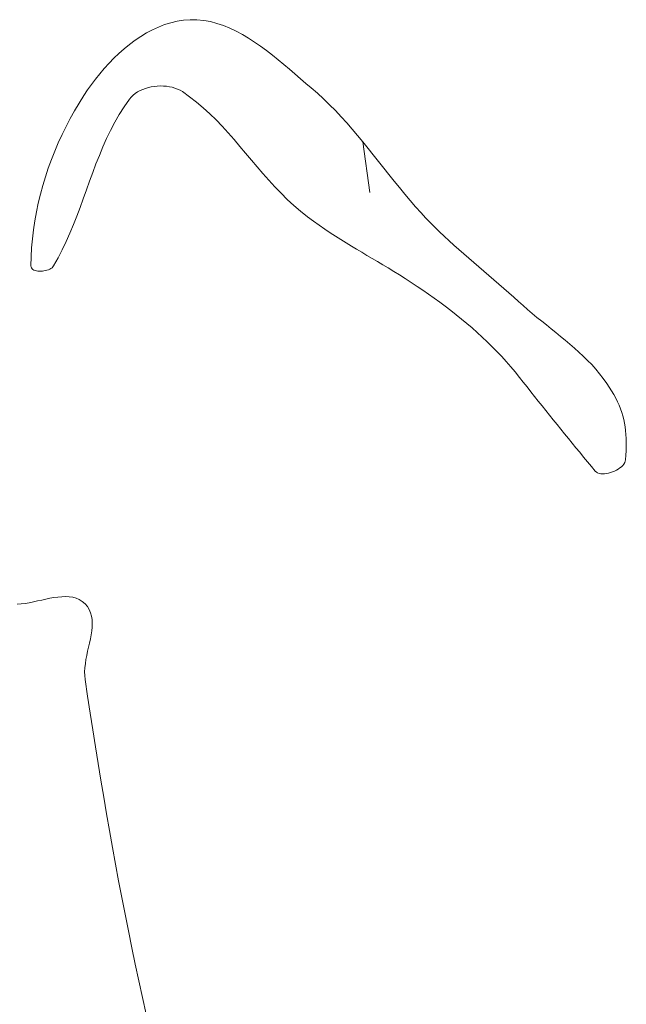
# Model space of a CAD drawing. Header units: inches. Extents: x -12 to 23, y -13.2 to 21.7.
# Tile 49 of 75: x 10.1 to 12.8, y 3.9 to 8.3. Entities that reach past the tile are written whole.
import ezdxf

# ---------------------------------------------------------------- set-up
doc = ezdxf.new("R2010")
doc.units = ezdxf.units.IN
doc.header["$MEASUREMENT"] = 0
doc.layers.get('0').update_dxf_attribs({"lineweight": 0})

msp = doc.modelspace()

# ---------------------------------------------------------------- linework, layer by layer
at = {"color": 30, "linetype": 'Continuous', "lineweight": 0, "true_color": 0xff7e00}
msp.add_line((11.6111, 7.7811), (11.643, 7.5559), dxfattribs=at)
at = {"color": 7, "linetype": 'Continuous', "lineweight": 0, "flags": 128}
msp.add_lwpolyline([(12.7835, 6.3627), (12.7851, 6.383), (12.7861, 6.4027), (12.7867, 6.4216), (12.7867, 6.4401), (12.7863, 6.458), (12.7852, 6.4755), (12.7836, 6.4926), (12.7814, 6.5093), (12.7786, 6.5257), (12.7751, 6.5419), (12.7709, 6.558), (12.7661, 6.5739), (12.7605, 6.5897), (12.7542, 6.6056), (12.7471, 6.6215), (12.7393, 6.6374), (12.7306, 6.6536), (12.7211, 6.6699), (12.7108, 6.6866), (12.6995, 6.7035), (12.6839, 6.7255), (12.6674, 6.7467), (12.6502, 6.7671), (12.6323, 6.787), (12.6139, 6.8063), (12.5948, 6.825), (12.5753, 6.8433), (12.5554, 6.8613), (12.5351, 6.8788), (12.5145, 6.8962), (12.4936, 6.9133), (12.4726, 6.9303), (12.4515, 6.9472), (12.4304, 6.9641), (12.4092, 6.981), (12.3882, 6.998), (12.3672, 7.0153), (12.3465, 7.0327), (12.3261, 7.0505), (12.306, 7.0686), (12.2843, 7.0883), (12.2624, 7.1079), (12.2403, 7.1273), (12.2181, 7.1466), (12.1959, 7.1659), (12.1735, 7.185), (12.1511, 7.2042), (12.1287, 7.2234), (12.1063, 7.2426), (12.084, 7.2619), (12.0618, 7.2813), (12.0397, 7.3007), (12.0177, 7.3204), (11.996, 7.3402), (11.9744, 7.3602), (11.9531, 7.3804), (11.9321, 7.4009), (11.9115, 7.4217), (11.8911, 7.4428), (11.8711, 7.4643), (11.8463, 7.4919), (11.822, 7.52), (11.798, 7.5485), (11.7743, 7.5772), (11.7508, 7.6062), (11.7275, 7.6354), (11.7043, 7.6646), (11.6811, 7.6939), (11.6579, 7.7231), (11.6346, 7.7522), (11.6111, 7.7811), (11.5874, 7.8098), (11.5634, 7.8382), (11.539, 7.8662), (11.5141, 7.8937), (11.4888, 7.9207), (11.4628, 7.9471), (11.4362, 7.9729), (11.4089, 7.9979), (11.3809, 8.0222), (11.3569, 8.0424), (11.3327, 8.0631), (11.3083, 8.0842), (11.2835, 8.1054), (11.2585, 8.1267), (11.2331, 8.1477), (11.2074, 8.1684), (11.1814, 8.1886), (11.1551, 8.2081), (11.1284, 8.2267), (11.1013, 8.2442), (11.0739, 8.2606), (11.0461, 8.2755), (11.0179, 8.2889), (10.9893, 8.3005), (10.9603, 8.3102), (10.9309, 8.3179), (10.901, 8.3232), (10.8707, 8.3262), (10.8399, 8.3265), (10.811, 8.3243), (10.7824, 8.3198), (10.7541, 8.3132), (10.7263, 8.3045), (10.699, 8.2938), (10.6721, 8.2814), (10.6457, 8.2673), (10.6198, 8.2516), (10.5946, 8.2345), (10.57, 8.2161), (10.546, 8.1965), (10.5228, 8.1759), (10.5003, 8.1543), (10.4785, 8.132), (10.4576, 8.109), (10.4375, 8.0854), (10.4184, 8.0615), (10.4001, 8.0372), (10.3828, 8.0128), (10.3665, 7.9884), (10.3453, 7.9546), (10.3249, 7.9201), (10.3054, 7.8851), (10.2867, 7.8495), (10.2689, 7.8134), (10.2521, 7.7767), (10.2363, 7.7395), (10.2214, 7.702), (10.2075, 7.664), (10.1947, 7.6256), (10.183, 7.5868), (10.1723, 7.5478), (10.1628, 7.5084), (10.1544, 7.4688), (10.1472, 7.429), (10.1412, 7.389), (10.1364, 7.3488), (10.1329, 7.3085), (10.1307, 7.2681), (10.1298, 7.2276), (10.1304, 7.2227), (10.1321, 7.2185), (10.1349, 7.2147), (10.1386, 7.2116), (10.1432, 7.209), (10.1484, 7.2069), (10.1542, 7.2054), (10.1605, 7.2044), (10.1671, 7.2038), (10.174, 7.2038), (10.181, 7.2042), (10.1881, 7.2051), (10.195, 7.2065), (10.2017, 7.2083), (10.2081, 7.2105), (10.2141, 7.2131), (10.2195, 7.2162), (10.2242, 7.2196), (10.2282, 7.2234), (10.2313, 7.2276), (10.2513, 7.2632), (10.27, 7.2995), (10.2876, 7.3365), (10.3041, 7.374), (10.3198, 7.4119), (10.3348, 7.4503), (10.3493, 7.4889), (10.3635, 7.5276), (10.3775, 7.5665), (10.3916, 7.6053), (10.4058, 7.644), (10.4203, 7.6825), (10.4354, 7.7207), (10.4511, 7.7585), (10.4677, 7.7958), (10.4854, 7.8325), (10.5042, 7.8685), (10.5243, 7.9037), (10.546, 7.9381), (10.5694, 7.9715), (10.577, 7.9807), (10.5857, 7.9892), (10.5953, 7.9969), (10.6058, 8.0038), (10.617, 8.0099), (10.6288, 8.0153), (10.6412, 8.0199), (10.654, 8.0237), (10.6671, 8.0267), (10.6805, 8.0289), (10.6941, 8.0302), (10.7077, 8.0308), (10.7212, 8.0305), (10.7346, 8.0294), (10.7477, 8.0275), (10.7605, 8.0248), (10.7728, 8.0212), (10.7846, 8.0167), (10.7957, 8.0114), (10.8061, 8.0053), (10.8383, 7.9827), (10.8693, 7.9587), (10.8992, 7.9333), (10.9281, 7.9067), (10.9562, 7.8791), (10.9835, 7.8506), (11.0102, 7.8213), (11.0365, 7.7915), (11.0625, 7.7613), (11.0882, 7.7309), (11.1139, 7.7003), (11.1396, 7.6698), (11.1656, 7.6396), (11.1919, 7.6097), (11.2186, 7.5804), (11.246, 7.5518), (11.2741, 7.524), (11.303, 7.4972), (11.3329, 7.4716), (11.364, 7.4474), (11.3904, 7.428), (11.4161, 7.4098), (11.4411, 7.3924), (11.4657, 7.3759), (11.4898, 7.3602), (11.5135, 7.345), (11.537, 7.3304), (11.5603, 7.3162), (11.5834, 7.3022), (11.6065, 7.2885), (11.6296, 7.2748), (11.6529, 7.261), (11.6764, 7.2471), (11.7002, 7.233), (11.7244, 7.2184), (11.749, 7.2034), (11.7741, 7.1878), (11.7999, 7.1714), (11.8264, 7.1543), (11.8537, 7.1362), (11.879, 7.119), (11.9042, 7.1016), (11.9292, 7.0839), (11.9541, 7.0658), (11.9787, 7.0475), (12.0032, 7.0288), (12.0273, 7.0099), (12.0513, 6.9905), (12.0749, 6.9709), (12.0983, 6.9509), (12.1213, 6.9306), (12.144, 6.9099), (12.1663, 6.8888), (12.1882, 6.8673), (12.2097, 6.8455), (12.2307, 6.8233), (12.2513, 6.8007), (12.2715, 6.7777), (12.2911, 6.7543), (12.3102, 6.7304), (12.327, 6.7089), (12.3439, 6.6876), (12.3607, 6.6663), (12.3774, 6.6452), (12.3941, 6.6242), (12.4109, 6.6032), (12.4276, 6.5823), (12.4443, 6.5615), (12.461, 6.5408), (12.4778, 6.52), (12.4945, 6.4993), (12.5114, 6.4787), (12.5282, 6.458), (12.5451, 6.4373), (12.5621, 6.4165), (12.5792, 6.3958), (12.5963, 6.3749), (12.6135, 6.354), (12.6309, 6.3331), (12.6483, 6.312), (12.653, 6.3075), (12.6588, 6.3041), (12.6654, 6.3017), (12.6727, 6.3002), (12.6807, 6.2996), (12.6891, 6.2999), (12.6979, 6.301), (12.7069, 6.3028), (12.716, 6.3053), (12.725, 6.3084), (12.7339, 6.3121), (12.7424, 6.3164), (12.7505, 6.3211), (12.758, 6.3262), (12.7648, 6.3317), (12.7708, 6.3375), (12.7757, 6.3436), (12.7796, 6.3498), (12.7823, 6.3562), (12.7835, 6.3627), (12.7835, 6.3627), (12.7835, 6.3627), (12.7835, 6.3627)], close=True, dxfattribs=at)
at = {"color": 7, "linetype": 'Continuous', "lineweight": 0}
msp.add_lwpolyline([(10.6447, 3.8884), (10.628, 3.9625), (10.6117, 4.0367), (10.5957, 4.1109), (10.5801, 4.1852), (10.5649, 4.2597), (10.55, 4.3341), (10.5355, 4.4087), (10.5213, 4.4833), (10.5074, 4.558), (10.4938, 4.6328), (10.4805, 4.7075), (10.4675, 4.7824), (10.4547, 4.8573), (10.4422, 4.9322), (10.4299, 5.0072), (10.4178, 5.0822), (10.406, 5.1572), (10.3943, 5.2323), (10.3829, 5.3074), (10.3716, 5.3825), (10.3699, 5.3994), (10.3697, 5.4168), (10.3708, 5.4346), (10.3729, 5.4527), (10.3758, 5.471), (10.3793, 5.4894), (10.3832, 5.5079), (10.3873, 5.5264), (10.3914, 5.5448), (10.3952, 5.5631), (10.3985, 5.5811), (10.4012, 5.5988), (10.4029, 5.6161), (10.4035, 5.633), (10.4028, 5.6493), (10.4005, 5.6649), (10.3965, 5.6799), (10.3905, 5.6941), (10.3823, 5.7075), (10.3716, 5.7199), (10.3592, 5.7305), (10.3458, 5.7388), (10.3317, 5.7449), (10.3167, 5.749), (10.301, 5.7513), (10.2847, 5.7522), (10.2679, 5.7516), (10.2506, 5.75), (10.2329, 5.7474), (10.2149, 5.7442), (10.1967, 5.7404), (10.1782, 5.7364), (10.1597, 5.7323), (10.1412, 5.7284), (10.1228, 5.7248), (10.1045, 5.7218), (10.0864, 5.7196), (10.0686, 5.7184)], dxfattribs=at)

doc.saveas('drawing.dxf')
